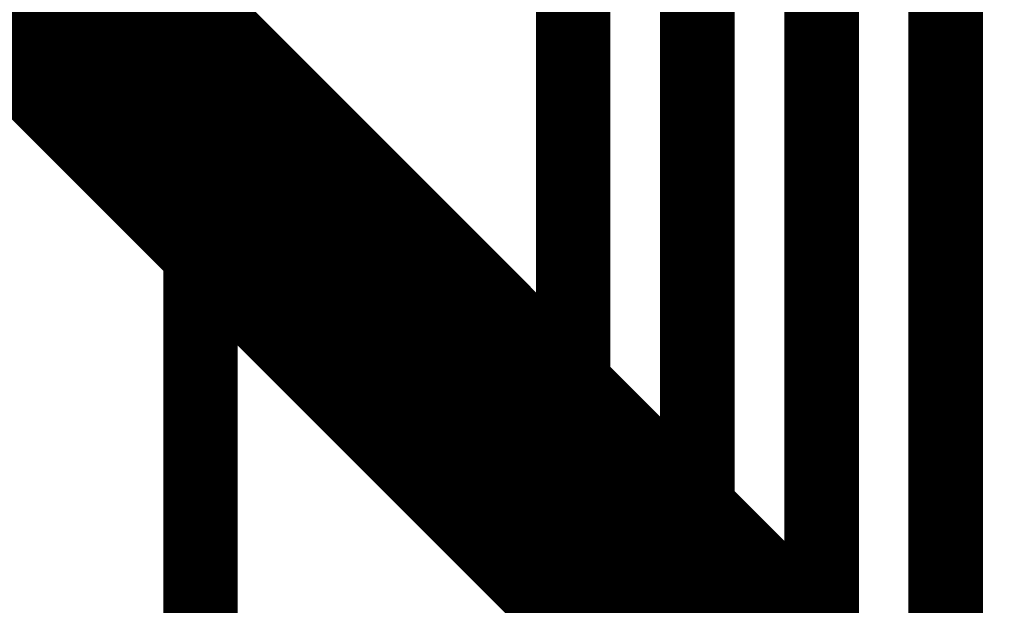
# Model space of a CAD drawing. Header units: millimetres. Extents: x -8 to 125, y -6 to 113.
# Tile 60 of 142: x 64.52 to 68.48, y 56.04 to 58.4. Entities that reach past the tile are written whole.
import ezdxf

# ---------------------------------------------------------------- set-up
doc = ezdxf.new("R2010")
doc.units = ezdxf.units.MM
doc.layers.add('Inner1', color=7, linetype='Continuous', true_color=0x999966)
doc.layers.add('Top Layer', color=7, linetype='Continuous', true_color=0xff0000)

msp = doc.modelspace()

# ---------------------------------------------------------------- linework, layer by layer
at = {"layer": 'Inner1', "const_width": 1}
msp.add_lwpolyline([(76.4542, 46.7361), (55.8801, 67.3101)], dxfattribs=at)
at = {"layer": 'Top Layer', "const_width": 0.3}
for points in [[(65.2461, 54.54), (65.2461, 72.6121)], [(68.2461, 54.54), (68.2461, 71.9622)], [(67.7463, 54.54), (67.7463, 71.446)], [(67.2461, 54.54), (67.2461, 69.1521)], [(66.7463, 54.54), (66.7463, 67.112)]]:
    msp.add_lwpolyline(points, dxfattribs=at)

doc.saveas('drawing.dxf')
